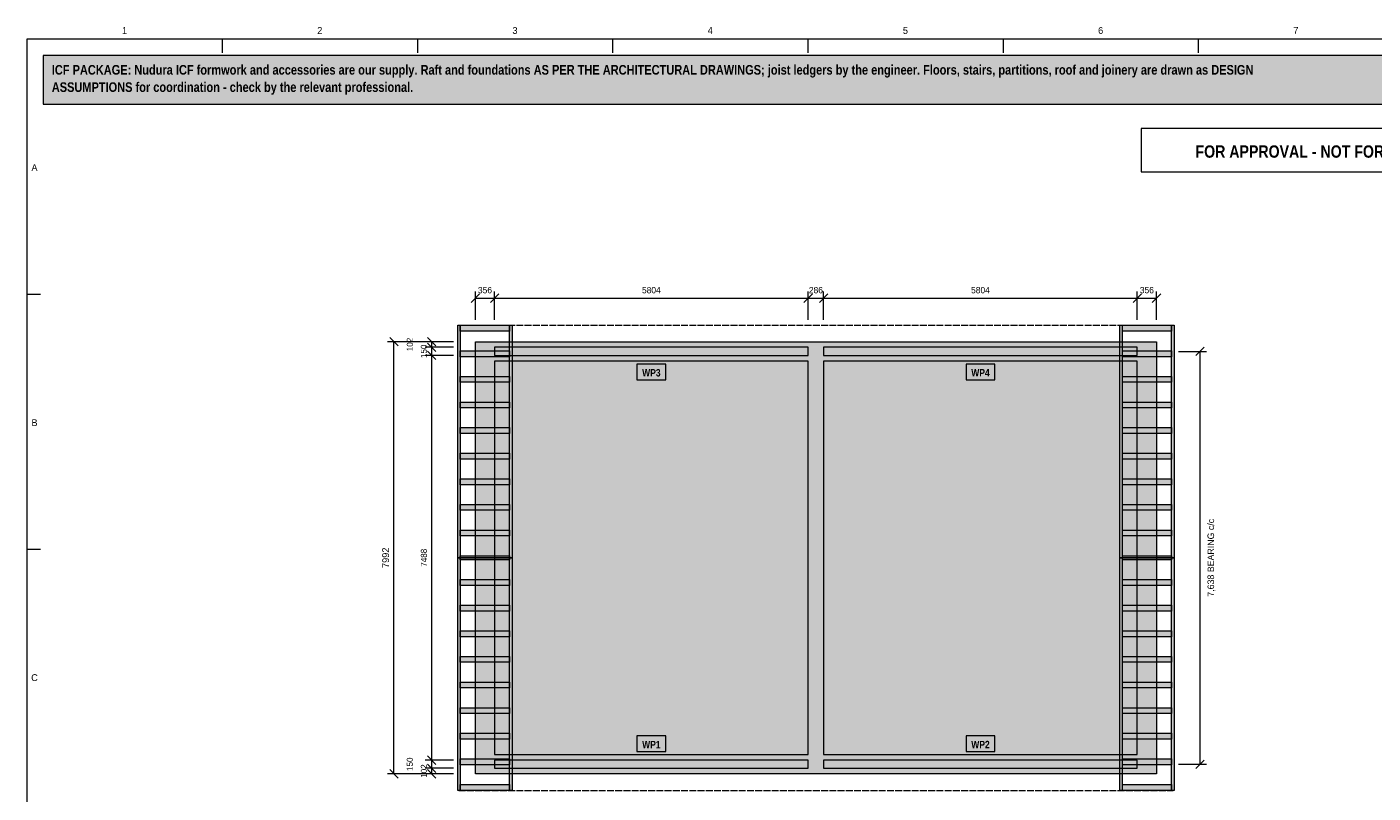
# Model space of a CAD drawing. Header units: millimetres. Extents: x 17 to 413, y 4 to 292.
# Tile 2 of 3: x 20 to 269, y 151 to 292. Entities that reach past the tile are written whole.
import ezdxf
from ezdxf.enums import TextEntityAlignment as Align

# ---------------------------------------------------------------- set-up
doc = ezdxf.new("R2010")
doc.units = ezdxf.units.MM
doc.linetypes.add('DASHED', pattern=[1.524, 1.27, -0.254])
for name, color, linetype in [('FILL-LIGHT', 7, 'Continuous'), ('FILL-MASONRY_FILL', 7, 'Continuous'), ('FILL-TIMBER', 7, 'Continuous'), ('FILL-WHITE', 7, 'Continuous'), ('LINE-GREY', 7, 'Continuous'), ('LINE-INK', 7, 'Continuous'), ('LINE-MASONRY', 7, 'Continuous'), ('LINE-RED', 7, 'Continuous'), ('LINE-STEEL_GREY-DASH', 7, 'DASHED'), ('TEXT-INK', 7, 'Continuous'), ('TEXT-RED', 7, 'Continuous'), ('TEXT-STEEL_GREY', 7, 'Continuous')]:
    doc.layers.add(name, color=color, linetype=linetype)
doc.styles.add('OpenSansCondensed-Bold', font='OpenSansCondensed-Bold.ttf')

msp = doc.modelspace()

# ---------------------------------------------------------------- hatches: boundary and pattern name
at = {"layer": 'FILL-LIGHT', "true_color": 0xdedee0}
h = msp.add_hatch(color=254, dxfattribs=at)
h.dxf.hatch_style = 1
h.paths.add_polyline_path([(102.98, 234.05), (102.98, 234.05), (229.02, 234.05), (229.02, 234.05), (229.02, 234.05), (229.02, 154.13), (229.02, 154.13), (229.02, 154.13), (102.98, 154.13), (102.98, 154.13), (102.98, 154.13), (102.98, 234.05)])
h.paths.add_polyline_path([(167.43, 157.69), (167.43, 157.69), (167.43, 157.69), (167.43, 157.69), (167.43, 157.69), (167.43, 157.69), (167.43, 157.69), (167.43, 157.69), (167.43, 157.69), (167.43, 157.69), (167.43, 157.69), (167.43, 157.69), (167.43, 157.69), (167.43, 157.69), (167.43, 157.69), (167.43, 157.69), (167.43, 157.69), (225.46, 157.69), (225.46, 157.69), (225.46, 157.69), (225.46, 157.69), (225.46, 157.69), (225.46, 157.69), (225.46, 157.69), (225.46, 157.69), (225.46, 157.69), (225.46, 157.69), (225.46, 157.69), (225.46, 157.69), (225.46, 157.69), (225.46, 157.69), (225.46, 157.69), (225.46, 157.69), (225.46, 157.69), (225.46, 230.49), (225.46, 230.49), (225.46, 230.49), (225.46, 230.49), (225.46, 230.49), (225.46, 230.49), (225.46, 230.49), (225.46, 230.49), (225.46, 230.49), (225.46, 230.49), (225.46, 230.49), (225.46, 230.49), (225.46, 230.49), (225.46, 230.49), (225.46, 230.49), (225.46, 230.49), (225.46, 230.49), (167.43, 230.49), (167.43, 230.49), (167.43, 230.49), (167.43, 230.49), (167.43, 230.49), (167.43, 230.49), (167.43, 230.49), (167.43, 230.49), (167.43, 230.49), (167.43, 230.49), (167.43, 230.49), (167.43, 230.49), (167.43, 230.49), (167.43, 230.49), (167.43, 230.49), (167.43, 230.49), (167.43, 230.49)], flags=0)
h.paths.add_polyline_path([(164.57, 157.69), (164.57, 157.69), (164.57, 157.69), (164.57, 157.69), (164.57, 157.69), (164.57, 157.69), (164.57, 157.69), (164.57, 157.69), (164.57, 157.69), (164.57, 157.69), (164.57, 157.69), (164.57, 157.69), (164.57, 157.69), (164.57, 157.69), (164.57, 157.69), (164.57, 157.69), (164.57, 157.69), (164.57, 230.49), (164.57, 230.49), (164.57, 230.49), (164.57, 230.49), (164.57, 230.49), (164.57, 230.49), (164.57, 230.49), (164.57, 230.49), (164.57, 230.49), (164.57, 230.49), (164.57, 230.49), (164.57, 230.49), (164.57, 230.49), (164.57, 230.49), (164.57, 230.49), (164.57, 230.49), (164.57, 230.49), (106.54, 230.49), (106.54, 230.49), (106.54, 230.49), (106.54, 230.49), (106.54, 230.49), (106.54, 230.49), (106.54, 230.49), (106.54, 230.49), (106.54, 230.49), (106.54, 230.49), (106.54, 230.49), (106.54, 230.49), (106.54, 230.49), (106.54, 230.49), (106.54, 230.49), (106.54, 230.49), (106.54, 230.49), (106.54, 157.69), (106.54, 157.69), (106.54, 157.69), (106.54, 157.69), (106.54, 157.69), (106.54, 157.69), (106.54, 157.69), (106.54, 157.69), (106.54, 157.69), (106.54, 157.69), (106.54, 157.69), (106.54, 157.69), (106.54, 157.69), (106.54, 157.69), (106.54, 157.69), (106.54, 157.69), (106.54, 157.69)], flags=0)
at = {"layer": 'FILL-LIGHT', "true_color": 0xcccccf}
h = msp.add_hatch(color=254, dxfattribs=at)
h.dxf.hatch_style = 1
h.paths.add_polyline_path([(229.02, 234.05), (229.02, 234.05), (229.02, 234.05), (229.02, 154.13), (229.02, 154.13), (229.02, 154.13), (102.98, 154.13), (102.98, 154.13), (102.98, 154.13), (102.98, 234.05), (102.98, 234.05), (102.98, 234.05)])
h.paths.add_polyline_path([(104, 155.15), (228, 155.15), (228, 233.03), (104, 233.03)], flags=0)
at = {"layer": 'FILL-MASONRY_FILL', "true_color": 0xe0f0e0}
h = msp.add_hatch(color=254, dxfattribs=at)
h.dxf.hatch_style = 1
h.paths.add_polyline_path([(99.72, 194.09), (99.72, 237.12), (100.19, 237.12), (100.19, 194.09)])
h = msp.add_hatch(color=254, dxfattribs=at)
h.dxf.hatch_style = 1
h.paths.add_polyline_path([(100.19, 236.03), (100.19, 237.12), (109.29, 237.12), (109.29, 236.03)])
h = msp.add_hatch(color=254, dxfattribs=at)
h.dxf.hatch_style = 1
h.paths.add_polyline_path([(109.3, 194.09), (109.3, 237.12), (109.77, 237.12), (109.77, 194.09)])
h = msp.add_hatch(color=254, dxfattribs=at)
h.dxf.hatch_style = 1
h.paths.add_polyline_path([(222.23, 194.09), (222.23, 237.12), (222.7, 237.12), (222.7, 194.09)])
h = msp.add_hatch(color=254, dxfattribs=at)
h.dxf.hatch_style = 1
h.paths.add_polyline_path([(222.71, 236.03), (222.71, 237.12), (231.81, 237.12), (231.81, 236.03)])
h = msp.add_hatch(color=254, dxfattribs=at)
h.dxf.hatch_style = 1
h.paths.add_polyline_path([(231.81, 194.09), (231.81, 237.12), (232.28, 237.12), (232.28, 194.09)])
h = msp.add_hatch(color=254, dxfattribs=at)
h.dxf.hatch_style = 1
h.paths.add_polyline_path([(100.19, 231.29), (100.19, 232.38), (109.29, 232.38), (109.29, 231.29)])
h = msp.add_hatch(color=254, dxfattribs=at)
h.dxf.hatch_style = 1
h.paths.add_polyline_path([(222.71, 231.29), (222.71, 232.38), (231.81, 232.38), (231.81, 231.29)])
h = msp.add_hatch(color=254, dxfattribs=at)
h.dxf.hatch_style = 1
h.paths.add_polyline_path([(100.19, 226.56), (100.19, 227.64), (109.29, 227.64), (109.29, 226.56)])
h = msp.add_hatch(color=254, dxfattribs=at)
h.dxf.hatch_style = 1
h.paths.add_polyline_path([(222.71, 226.56), (222.71, 227.64), (231.81, 227.64), (231.81, 226.56)])
h = msp.add_hatch(color=254, dxfattribs=at)
h.dxf.hatch_style = 1
h.paths.add_polyline_path([(100.19, 221.82), (100.19, 222.9), (109.29, 222.9), (109.29, 221.82)])
h = msp.add_hatch(color=254, dxfattribs=at)
h.dxf.hatch_style = 1
h.paths.add_polyline_path([(222.71, 221.82), (222.71, 222.9), (231.81, 222.9), (231.81, 221.82)])
h = msp.add_hatch(color=254, dxfattribs=at)
h.dxf.hatch_style = 1
h.paths.add_polyline_path([(100.19, 217.08), (100.19, 218.17), (109.29, 218.17), (109.29, 217.08)])
h = msp.add_hatch(color=254, dxfattribs=at)
h.dxf.hatch_style = 1
h.paths.add_polyline_path([(222.71, 217.08), (222.71, 218.17), (231.81, 218.17), (231.81, 217.08)])
h = msp.add_hatch(color=254, dxfattribs=at)
h.dxf.hatch_style = 1
h.paths.add_polyline_path([(100.19, 212.34), (100.19, 213.43), (109.29, 213.43), (109.29, 212.34)])
h = msp.add_hatch(color=254, dxfattribs=at)
h.dxf.hatch_style = 1
h.paths.add_polyline_path([(222.71, 212.34), (222.71, 213.43), (231.81, 213.43), (231.81, 212.34)])
h = msp.add_hatch(color=254, dxfattribs=at)
h.dxf.hatch_style = 1
h.paths.add_polyline_path([(100.19, 207.6), (100.19, 208.69), (109.29, 208.69), (109.29, 207.6)])
h = msp.add_hatch(color=254, dxfattribs=at)
h.dxf.hatch_style = 1
h.paths.add_polyline_path([(222.71, 207.6), (222.71, 208.69), (231.81, 208.69), (231.81, 207.6)])
h = msp.add_hatch(color=254, dxfattribs=at)
h.dxf.hatch_style = 1
h.paths.add_polyline_path([(100.19, 202.87), (100.19, 203.95), (109.29, 203.95), (109.29, 202.87)])
h = msp.add_hatch(color=254, dxfattribs=at)
h.dxf.hatch_style = 1
h.paths.add_polyline_path([(222.71, 202.87), (222.71, 203.95), (231.81, 203.95), (231.81, 202.87)])
h = msp.add_hatch(color=254, dxfattribs=at)
h.dxf.hatch_style = 1
h.paths.add_polyline_path([(100.19, 198.13), (100.19, 199.21), (109.29, 199.21), (109.29, 198.13)])
h = msp.add_hatch(color=254, dxfattribs=at)
h.dxf.hatch_style = 1
h.paths.add_polyline_path([(222.71, 198.13), (222.71, 199.21), (231.81, 199.21), (231.81, 198.13)])
h = msp.add_hatch(color=254, dxfattribs=at)
h.dxf.hatch_style = 1
h.paths.add_polyline_path([(100.19, 194.09), (100.19, 194.48), (109.29, 194.48), (109.29, 194.09)])
h = msp.add_hatch(color=254, dxfattribs=at)
h.dxf.hatch_style = 1
h.paths.add_polyline_path([(222.71, 194.09), (222.71, 194.48), (231.81, 194.48), (231.81, 194.09)])
h = msp.add_hatch(color=254, dxfattribs=at)
h.dxf.hatch_style = 1
h.paths.add_polyline_path([(99.72, 151.06), (99.72, 194.09), (100.19, 194.09), (100.19, 151.06)])
h = msp.add_hatch(color=254, dxfattribs=at)
h.dxf.hatch_style = 1
h.paths.add_polyline_path([(100.19, 193.7), (100.19, 194.09), (109.29, 194.09), (109.29, 193.7)])
h = msp.add_hatch(color=254, dxfattribs=at)
h.dxf.hatch_style = 1
h.paths.add_polyline_path([(109.3, 151.06), (109.3, 194.09), (109.77, 194.09), (109.77, 151.06)])
h = msp.add_hatch(color=254, dxfattribs=at)
h.dxf.hatch_style = 1
h.paths.add_polyline_path([(222.23, 151.06), (222.23, 194.09), (222.7, 194.09), (222.7, 151.06)])
h = msp.add_hatch(color=254, dxfattribs=at)
h.dxf.hatch_style = 1
h.paths.add_polyline_path([(222.71, 193.7), (222.71, 194.09), (231.81, 194.09), (231.81, 193.7)])
h = msp.add_hatch(color=254, dxfattribs=at)
h.dxf.hatch_style = 1
h.paths.add_polyline_path([(231.81, 151.06), (231.81, 194.09), (232.28, 194.09), (232.28, 151.06)])
h = msp.add_hatch(color=254, dxfattribs=at)
h.dxf.hatch_style = 1
h.paths.add_polyline_path([(100.19, 188.97), (100.19, 190.05), (109.29, 190.05), (109.29, 188.97)])
h = msp.add_hatch(color=254, dxfattribs=at)
h.dxf.hatch_style = 1
h.paths.add_polyline_path([(222.71, 188.97), (222.71, 190.05), (231.81, 190.05), (231.81, 188.97)])
h = msp.add_hatch(color=254, dxfattribs=at)
h.dxf.hatch_style = 1
h.paths.add_polyline_path([(100.19, 184.23), (100.19, 185.31), (109.29, 185.31), (109.29, 184.23)])
h = msp.add_hatch(color=254, dxfattribs=at)
h.dxf.hatch_style = 1
h.paths.add_polyline_path([(222.71, 184.23), (222.71, 185.31), (231.81, 185.31), (231.81, 184.23)])
h = msp.add_hatch(color=254, dxfattribs=at)
h.dxf.hatch_style = 1
h.paths.add_polyline_path([(100.19, 179.49), (100.19, 180.58), (109.29, 180.58), (109.29, 179.49)])
h = msp.add_hatch(color=254, dxfattribs=at)
h.dxf.hatch_style = 1
h.paths.add_polyline_path([(222.71, 179.49), (222.71, 180.58), (231.81, 180.58), (231.81, 179.49)])
h = msp.add_hatch(color=254, dxfattribs=at)
h.dxf.hatch_style = 1
h.paths.add_polyline_path([(100.19, 174.75), (100.19, 175.84), (109.29, 175.84), (109.29, 174.75)])
h = msp.add_hatch(color=254, dxfattribs=at)
h.dxf.hatch_style = 1
h.paths.add_polyline_path([(222.71, 174.75), (222.71, 175.84), (231.81, 175.84), (231.81, 174.75)])
h = msp.add_hatch(color=254, dxfattribs=at)
h.dxf.hatch_style = 1
h.paths.add_polyline_path([(100.19, 170.01), (100.19, 171.1), (109.29, 171.1), (109.29, 170.01)])
h = msp.add_hatch(color=254, dxfattribs=at)
h.dxf.hatch_style = 1
h.paths.add_polyline_path([(222.71, 170.01), (222.71, 171.1), (231.81, 171.1), (231.81, 170.01)])
h = msp.add_hatch(color=254, dxfattribs=at)
h.dxf.hatch_style = 1
h.paths.add_polyline_path([(100.19, 165.28), (100.19, 166.36), (109.29, 166.36), (109.29, 165.28)])
h = msp.add_hatch(color=254, dxfattribs=at)
h.dxf.hatch_style = 1
h.paths.add_polyline_path([(222.71, 165.28), (222.71, 166.36), (231.81, 166.36), (231.81, 165.28)])
h = msp.add_hatch(color=254, dxfattribs=at)
h.dxf.hatch_style = 1
h.paths.add_polyline_path([(100.19, 160.54), (100.19, 161.62), (109.29, 161.62), (109.29, 160.54)])
h = msp.add_hatch(color=254, dxfattribs=at)
h.dxf.hatch_style = 1
h.paths.add_polyline_path([(222.71, 160.54), (222.71, 161.62), (231.81, 161.62), (231.81, 160.54)])
h = msp.add_hatch(color=254, dxfattribs=at)
h.dxf.hatch_style = 1
h.paths.add_polyline_path([(100.19, 155.8), (100.19, 156.89), (109.29, 156.89), (109.29, 155.8)])
h = msp.add_hatch(color=254, dxfattribs=at)
h.dxf.hatch_style = 1
h.paths.add_polyline_path([(222.71, 155.8), (222.71, 156.89), (231.81, 156.89), (231.81, 155.8)])
h = msp.add_hatch(color=254, dxfattribs=at)
h.dxf.hatch_style = 1
h.paths.add_polyline_path([(100.19, 151.06), (100.19, 152.15), (109.29, 152.15), (109.29, 151.06)])
h = msp.add_hatch(color=254, dxfattribs=at)
h.dxf.hatch_style = 1
h.paths.add_polyline_path([(222.71, 151.06), (222.71, 152.15), (231.81, 152.15), (231.81, 151.06)])
at = {"layer": 'FILL-TIMBER', "true_color": 0xf2e0b2}
h = msp.add_hatch(color=254, dxfattribs=at)
h.dxf.hatch_style = 1
h.paths.add_polyline_path([(164.57, 231.53), (164.57, 233.03), (106.54, 233.03), (106.54, 231.53)])
h = msp.add_hatch(color=254, dxfattribs=at)
h.dxf.hatch_style = 1
h.paths.add_polyline_path([(225.46, 231.53), (225.46, 233.03), (167.43, 233.03), (167.43, 231.53)])
h = msp.add_hatch(color=254, dxfattribs=at)
h.dxf.hatch_style = 1
h.paths.add_polyline_path([(164.57, 155.15), (164.57, 156.65), (106.54, 156.65), (106.54, 155.15)])
h = msp.add_hatch(color=254, dxfattribs=at)
h.dxf.hatch_style = 1
h.paths.add_polyline_path([(225.46, 155.15), (225.46, 156.65), (167.43, 156.65), (167.43, 155.15)])
at = {"layer": 'FILL-WHITE', "true_color": 0xfff5f0}
h = msp.add_hatch(color=7, dxfattribs=at)
h.dxf.hatch_style = 1
h.paths.add_polyline_path([(23, 278), (307, 278), (307, 287), (23, 287)])
at = {"layer": 'FILL-WHITE', "true_color": 0xffffff}
h = msp.add_hatch(color=7, dxfattribs=at)
h.dxf.hatch_style = 1
h.paths.add_polyline_path([(132.89, 227.03), (138.22, 227.03), (138.22, 229.93), (132.89, 229.93)])
h = msp.add_hatch(color=7, dxfattribs=at)
h.dxf.hatch_style = 1
h.paths.add_polyline_path([(193.78, 227.03), (199.11, 227.03), (199.11, 229.93), (193.78, 229.93)])
h = msp.add_hatch(color=7, dxfattribs=at)
h.dxf.hatch_style = 1
h.paths.add_polyline_path([(132.89, 158.25), (138.22, 158.25), (138.22, 161.15), (132.89, 161.15)])
h = msp.add_hatch(color=7, dxfattribs=at)
h.dxf.hatch_style = 1
h.paths.add_polyline_path([(193.78, 158.25), (199.11, 158.25), (199.11, 161.15), (193.78, 161.15)])

# ---------------------------------------------------------------- linework, layer by layer
at = {"layer": 'LINE-GREY', "lineweight": 5}
for points in [[(102.98, 234.05), (102.98, 234.05), (229.02, 234.05), (229.02, 234.05), (229.02, 234.05), (229.02, 154.13), (229.02, 154.13), (229.02, 154.13), (102.98, 154.13), (102.98, 154.13), (102.98, 154.13), (102.98, 234.05)], [(164.57, 157.69), (164.57, 157.69), (164.57, 157.69), (164.57, 157.69), (164.57, 157.69), (164.57, 157.69), (164.57, 157.69), (164.57, 157.69), (164.57, 157.69), (164.57, 157.69), (164.57, 157.69), (164.57, 157.69), (164.57, 157.69), (164.57, 157.69), (164.57, 157.69), (164.57, 157.69), (164.57, 157.69), (164.57, 230.49), (164.57, 230.49), (164.57, 230.49), (164.57, 230.49), (164.57, 230.49), (164.57, 230.49), (164.57, 230.49), (164.57, 230.49), (164.57, 230.49), (164.57, 230.49), (164.57, 230.49), (164.57, 230.49), (164.57, 230.49), (164.57, 230.49), (164.57, 230.49), (164.57, 230.49), (164.57, 230.49), (106.54, 230.49), (106.54, 230.49), (106.54, 230.49), (106.54, 230.49), (106.54, 230.49), (106.54, 230.49), (106.54, 230.49), (106.54, 230.49), (106.54, 230.49), (106.54, 230.49), (106.54, 230.49), (106.54, 230.49), (106.54, 230.49), (106.54, 230.49), (106.54, 230.49), (106.54, 230.49), (106.54, 230.49), (106.54, 157.69), (106.54, 157.69), (106.54, 157.69), (106.54, 157.69), (106.54, 157.69), (106.54, 157.69), (106.54, 157.69), (106.54, 157.69), (106.54, 157.69), (106.54, 157.69), (106.54, 157.69), (106.54, 157.69), (106.54, 157.69), (106.54, 157.69), (106.54, 157.69), (106.54, 157.69), (106.54, 157.69)], [(167.43, 157.69), (167.43, 157.69), (167.43, 157.69), (167.43, 157.69), (167.43, 157.69), (167.43, 157.69), (167.43, 157.69), (167.43, 157.69), (167.43, 157.69), (167.43, 157.69), (167.43, 157.69), (167.43, 157.69), (167.43, 157.69), (167.43, 157.69), (167.43, 157.69), (167.43, 157.69), (167.43, 157.69), (225.46, 157.69), (225.46, 157.69), (225.46, 157.69), (225.46, 157.69), (225.46, 157.69), (225.46, 157.69), (225.46, 157.69), (225.46, 157.69), (225.46, 157.69), (225.46, 157.69), (225.46, 157.69), (225.46, 157.69), (225.46, 157.69), (225.46, 157.69), (225.46, 157.69), (225.46, 157.69), (225.46, 157.69), (225.46, 230.49), (225.46, 230.49), (225.46, 230.49), (225.46, 230.49), (225.46, 230.49), (225.46, 230.49), (225.46, 230.49), (225.46, 230.49), (225.46, 230.49), (225.46, 230.49), (225.46, 230.49), (225.46, 230.49), (225.46, 230.49), (225.46, 230.49), (225.46, 230.49), (225.46, 230.49), (225.46, 230.49), (167.43, 230.49), (167.43, 230.49), (167.43, 230.49), (167.43, 230.49), (167.43, 230.49), (167.43, 230.49), (167.43, 230.49), (167.43, 230.49), (167.43, 230.49), (167.43, 230.49), (167.43, 230.49), (167.43, 230.49), (167.43, 230.49), (167.43, 230.49), (167.43, 230.49), (167.43, 230.49), (167.43, 230.49)]]:
    msp.add_lwpolyline(points, close=True, dxfattribs=at)
at = {"layer": 'LINE-INK', "lineweight": 5}
for p, q in [((56.12, 290), (56.12, 287.5)), ((92.25, 290), (92.25, 287.5)), ((128.38, 290), (128.38, 287.5)), ((164.5, 290), (164.5, 287.5)), ((200.62, 290), (200.62, 287.5)), ((236.75, 290), (236.75, 287.5)), ((20, 242.83), (22.5, 242.83)), ((88.69, 233.27), (87.13, 234.83)), ((98.91, 234.05), (86.71, 234.05)), ((87.91, 154.13), (87.91, 234.05)), ((233.09, 232.28), (238.29, 232.28)), ((236.31, 231.5), (237.87, 233.06)), ((237.09, 155.9), (237.09, 232.28)), ((20, 195.67), (22.5, 195.67)), ((88.69, 153.35), (87.13, 154.91)), ((233.09, 155.9), (238.29, 155.9)), ((236.31, 155.12), (237.87, 156.68)), ((98.91, 154.13), (86.71, 154.13))]:
    msp.add_line(p, q, dxfattribs=at)
msp.add_lwpolyline([(20, 7), (413, 7), (413, 290), (20, 290)], close=True, dxfattribs=at)
at = {"layer": 'LINE-MASONRY', "lineweight": 5}
for points in [[(99.72, 194.09), (99.72, 237.12), (100.19, 237.12), (100.19, 194.09)], [(100.19, 236.03), (100.19, 237.12), (109.29, 237.12), (109.29, 236.03)], [(109.3, 194.09), (109.3, 237.12), (109.77, 237.12), (109.77, 194.09)], [(222.23, 194.09), (222.23, 237.12), (222.7, 237.12), (222.7, 194.09)], [(222.71, 236.03), (222.71, 237.12), (231.81, 237.12), (231.81, 236.03)], [(231.81, 194.09), (231.81, 237.12), (232.28, 237.12), (232.28, 194.09)], [(100.19, 231.29), (100.19, 232.38), (109.29, 232.38), (109.29, 231.29)], [(222.71, 231.29), (222.71, 232.38), (231.81, 232.38), (231.81, 231.29)], [(100.19, 226.56), (100.19, 227.64), (109.29, 227.64), (109.29, 226.56)], [(222.71, 226.56), (222.71, 227.64), (231.81, 227.64), (231.81, 226.56)], [(100.19, 221.82), (100.19, 222.9), (109.29, 222.9), (109.29, 221.82)], [(222.71, 221.82), (222.71, 222.9), (231.81, 222.9), (231.81, 221.82)], [(100.19, 217.08), (100.19, 218.17), (109.29, 218.17), (109.29, 217.08)], [(222.71, 217.08), (222.71, 218.17), (231.81, 218.17), (231.81, 217.08)], [(100.19, 212.34), (100.19, 213.43), (109.29, 213.43), (109.29, 212.34)], [(222.71, 212.34), (222.71, 213.43), (231.81, 213.43), (231.81, 212.34)], [(100.19, 207.6), (100.19, 208.69), (109.29, 208.69), (109.29, 207.6)], [(222.71, 207.6), (222.71, 208.69), (231.81, 208.69), (231.81, 207.6)], [(100.19, 202.87), (100.19, 203.95), (109.29, 203.95), (109.29, 202.87)], [(222.71, 202.87), (222.71, 203.95), (231.81, 203.95), (231.81, 202.87)], [(100.19, 198.13), (100.19, 199.21), (109.29, 199.21), (109.29, 198.13)], [(222.71, 198.13), (222.71, 199.21), (231.81, 199.21), (231.81, 198.13)], [(100.19, 194.09), (100.19, 194.48), (109.29, 194.48), (109.29, 194.09)], [(222.71, 194.09), (222.71, 194.48), (231.81, 194.48), (231.81, 194.09)], [(99.72, 151.06), (99.72, 194.09), (100.19, 194.09), (100.19, 151.06)], [(100.19, 193.7), (100.19, 194.09), (109.29, 194.09), (109.29, 193.7)], [(109.3, 151.06), (109.3, 194.09), (109.77, 194.09), (109.77, 151.06)], [(222.23, 151.06), (222.23, 194.09), (222.7, 194.09), (222.7, 151.06)], [(222.71, 193.7), (222.71, 194.09), (231.81, 194.09), (231.81, 193.7)], [(231.81, 151.06), (231.81, 194.09), (232.28, 194.09), (232.28, 151.06)], [(100.19, 188.97), (100.19, 190.05), (109.29, 190.05), (109.29, 188.97)], [(222.71, 188.97), (222.71, 190.05), (231.81, 190.05), (231.81, 188.97)], [(100.19, 184.23), (100.19, 185.31), (109.29, 185.31), (109.29, 184.23)], [(222.71, 184.23), (222.71, 185.31), (231.81, 185.31), (231.81, 184.23)], [(100.19, 179.49), (100.19, 180.58), (109.29, 180.58), (109.29, 179.49)], [(222.71, 179.49), (222.71, 180.58), (231.81, 180.58), (231.81, 179.49)], [(100.19, 174.75), (100.19, 175.84), (109.29, 175.84), (109.29, 174.75)], [(222.71, 174.75), (222.71, 175.84), (231.81, 175.84), (231.81, 174.75)], [(100.19, 170.01), (100.19, 171.1), (109.29, 171.1), (109.29, 170.01)], [(222.71, 170.01), (222.71, 171.1), (231.81, 171.1), (231.81, 170.01)], [(100.19, 165.28), (100.19, 166.36), (109.29, 166.36), (109.29, 165.28)], [(222.71, 165.28), (222.71, 166.36), (231.81, 166.36), (231.81, 165.28)], [(100.19, 160.54), (100.19, 161.62), (109.29, 161.62), (109.29, 160.54)], [(222.71, 160.54), (222.71, 161.62), (231.81, 161.62), (231.81, 160.54)], [(100.19, 155.8), (100.19, 156.89), (109.29, 156.89), (109.29, 155.8)], [(222.71, 155.8), (222.71, 156.89), (231.81, 156.89), (231.81, 155.8)], [(100.19, 151.06), (100.19, 152.15), (109.29, 152.15), (109.29, 151.06)], [(222.71, 151.06), (222.71, 152.15), (231.81, 152.15), (231.81, 151.06)]]:
    msp.add_lwpolyline(points, close=True, dxfattribs=at)
at = {"layer": 'LINE-RED', "lineweight": 5}
for p, q in [((102.2, 241.34), (103.76, 242.9)), ((102.98, 238.12), (102.98, 243.32)), ((102.98, 242.12), (229.02, 242.12)), ((105.76, 241.34), (107.31, 242.9)), ((106.54, 238.12), (106.54, 243.32)), ((163.79, 241.34), (165.35, 242.9)), ((164.57, 238.12), (164.57, 243.32)), ((166.65, 241.34), (168.21, 242.9)), ((167.43, 238.12), (167.43, 243.32)), ((224.69, 241.34), (226.24, 242.9)), ((225.46, 238.12), (225.46, 243.32)), ((228.24, 241.34), (229.8, 242.9)), ((229.02, 238.12), (229.02, 243.32)), ((95.69, 233.27), (94.13, 234.83)), ((98.91, 234.05), (93.71, 234.05)), ((98.91, 233.03), (93.71, 233.03)), ((95.69, 232.25), (94.13, 233.81)), ((95.69, 230.75), (94.13, 232.31)), ((94.91, 154.13), (94.91, 234.05)), ((98.91, 231.53), (93.71, 231.53)), ((95.69, 155.87), (94.13, 157.43)), ((98.91, 156.65), (93.71, 156.65)), ((98.91, 155.15), (93.71, 155.15)), ((95.69, 154.37), (94.13, 155.93)), ((95.69, 153.35), (94.13, 154.91)), ((98.91, 154.13), (93.71, 154.13))]:
    msp.add_line(p, q, dxfattribs=at)
for points in [[(23, 278), (307, 278), (307, 287), (23, 287)], [(226.21, 265.5), (303, 265.5), (303, 273.5), (226.21, 273.5)], [(164.57, 231.53), (164.57, 233.03), (106.54, 233.03), (106.54, 231.53)], [(225.46, 231.53), (225.46, 233.03), (167.43, 233.03), (167.43, 231.53)], [(132.89, 227.03), (138.22, 227.03), (138.22, 229.93), (132.89, 229.93)], [(193.78, 227.03), (199.11, 227.03), (199.11, 229.93), (193.78, 229.93)], [(132.89, 158.25), (138.22, 158.25), (138.22, 161.15), (132.89, 161.15)], [(193.78, 158.25), (199.11, 158.25), (199.11, 161.15), (193.78, 161.15)], [(164.57, 155.15), (164.57, 156.65), (106.54, 156.65), (106.54, 155.15)], [(225.46, 155.15), (225.46, 156.65), (167.43, 156.65), (167.43, 155.15)]]:
    msp.add_lwpolyline(points, close=True, dxfattribs=at)
at = {"layer": 'LINE-STEEL_GREY-DASH', "lineweight": 5}
for p, q in [((99.91, 237.12), (232.09, 237.12)), ((99.91, 151.06), (232.09, 151.06))]:
    msp.add_line(p, q, dxfattribs=at)

# ---------------------------------------------------------------- texts
at = {"layer": 'TEXT-INK', "style": 'OpenSansCondensed-Bold'}
for s, p in [('ICF PACKAGE: Nudura ICF formwork and accessories are our supply. Raft and foundations AS PER THE ARCHITECTURAL DRAWINGS; joist ledgers by the engineer. Floors, stairs, partitions, roof and joinery are drawn as DESIGN', (24.6, 283.47)), ('ASSUMPTIONS for coordination - check by the relevant professional.', (24.6, 280.27))]:
    msp.add_text(s, height=1.778, dxfattribs=at).set_placement(p)
at = {"layer": 'TEXT-INK'}
for s, height, p in [('7,638 BEARING c/c', 1.2192, (239.68, 194.09)), ('7992', 1.27, (87.01, 194.09))]:
    msp.add_text(s, height=height, rotation=90, dxfattribs=at).set_placement(p, align=Align.CENTER)
at = {"layer": 'TEXT-RED', "style": 'OpenSansCondensed-Bold'}
for s, height, p in [('FOR APPROVAL - NOT FOR CONSTRUCTION', 2.286, (264.6, 268.1)), ('WP3', 1.372, (135.55, 227.63)), ('WP4', 1.372, (196.45, 227.63)), ('WP1', 1.372, (135.55, 158.85)), ('WP2', 1.372, (196.45, 158.85))]:
    msp.add_text(s, height=height, dxfattribs=at).set_placement(p, align=Align.CENTER)
at = {"layer": 'TEXT-RED'}
for s, p in [('356', (104.76, 243.02)), ('5804', (135.55, 243.02)), ('286', (166, 243.02)), ('5804', (196.45, 243.02)), ('356', (227.24, 243.02))]:
    msp.add_text(s, height=1.168, dxfattribs=at).set_placement(p, align=Align.CENTER)
for s, p in [('102', (91.41, 233.54)), ('150', (94.01, 232.28)), ('7488', (94.01, 194.09)), ('150', (91.41, 155.9)), ('102', (94.01, 154.64))]:
    msp.add_text(s, height=1.118, rotation=90, dxfattribs=at).set_placement(p, align=Align.CENTER)
at = {"layer": 'TEXT-STEEL_GREY'}
for s, p in [('1', (38.06, 291)), ('2', (74.19, 291)), ('3', (110.31, 291)), ('4', (146.44, 291)), ('5', (182.56, 291)), ('6', (218.69, 291)), ('7', (254.81, 291)), ('A', (21.4, 265.62)), ('B', (21.4, 218.45)), ('C', (21.4, 171.28))]:
    msp.add_text(s, height=1.27, dxfattribs=at).set_placement(p, align=Align.CENTER)

doc.saveas('drawing.dxf')
